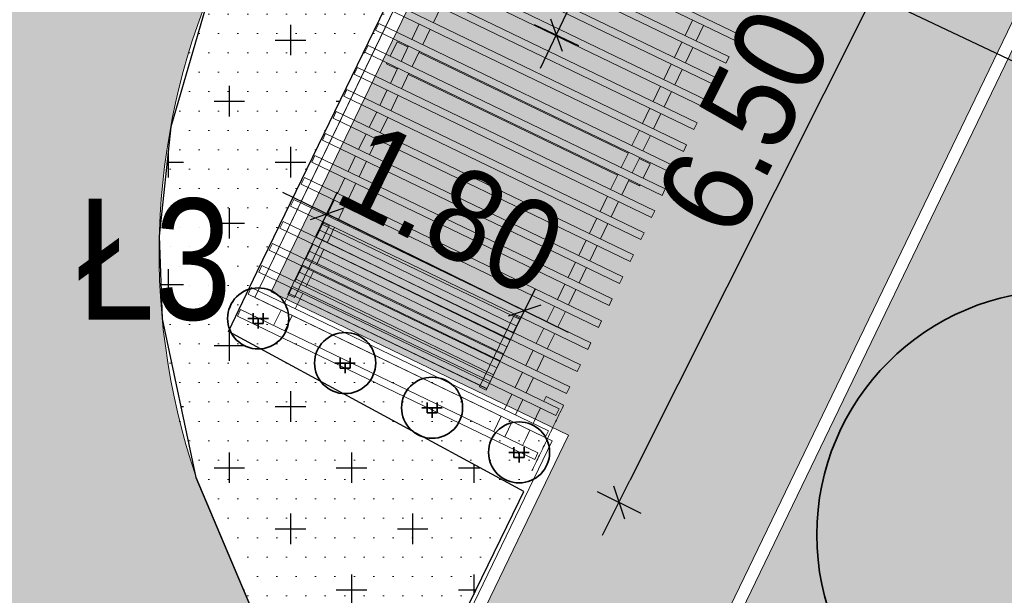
# Model space of a CAD drawing. Extents: x 6423319 to 6423678, y 5669680 to 5669855.
# Tile 20 of 29: x 6423373.26 to 6423381.31, y 5669748.79 to 5669753.5. Entities that reach past the tile are written whole.
import ezdxf

# ---------------------------------------------------------------- set-up
doc = ezdxf.new("R2010")
doc.units = 0
doc.header["$PDSIZE"] = 0.75
doc.layers.get('Defpoints').update_dxf_attribs({"linetype": 'CONTINUOUS'})
for name, color, linetype, lineweight in [('0 - PMProj. - Opisy + tabela', 7, 'CONTINUOUS', 0), ('3 H POWIERZCHNIE', 142, 'CONTINUOUS', 18), ('3 Lawka 2', 171, 'CONTINUOUS', 5), ('3 pergole', 250, 'ByLayer', 5), ('3 UKŁAD 1 1', 151, 'CONTINUOUS', 9), ('PMProj. - trawnik parkowy', 63, 'CONTINUOUS', 0), ('PR_Z_Drzewa liściaste', 75, 'CONTINUOUS', 20), ('PR_Z_Pnącza', 83, 'CONTINUOUS', 20)]:
    doc.layers.add(name, color=color, linetype=linetype, lineweight=lineweight)
for name, color, linetype, lineweight, true_color in [('0-pm - Z-Byliny', 7, 'CONTINUOUS', 20, 0x8200ff), ('PR_Z_Byliny', 7, 'CONTINUOUS', 20, 0x685b34), ('z rychla blok', 7, 'CONTINUOUS', 20, 0x688f34)]:
    doc.layers.add(name, color=color, linetype=linetype, lineweight=lineweight, true_color=true_color)
for name, color, linetype in [('3 łąki', 7, 'CONTINUOUS'), ('PMProj. - LEGENDA', 7, 'CONTINUOUS'), ('PMProj. - wymiary', 93, 'CONTINUOUS'), ('PV-12C1', 7, 'CONTINUOUS')]:
    doc.layers.add(name, color=color, linetype=linetype)
doc.styles.add('500', font='ROMANS.shx', dxfattribs={"height": 100})
doc.styles.add('Arial', font='arial.ttf')
doc.styles.add('BUIB', font='arial.ttf', dxfattribs={"width": 0.9, "height": 0.75})
doc.dimstyles.new('SKALA-500', dxfattribs={"dimscale": 10, "dimtxt": 2, "dimasz": 1.5, "dimexe": 1, "dimexo": 0.5, "dimgap": 0.5, "dimtad": 1, "dimdec": 0, "dimrnd": 1, "dimdsep": 46, "dimtxsty": '500', "dimblk1": 'WYMIAR', "dimblk2": 'WYMIAR', "dimsah": 1, "dimcen": 2, "dimse1": 1, "dimse2": 1, "dimclrd": 256, "dimclre": 256, "dimclrt": 5, "dimadec": 0, "dimazin": 0, "dimtfac": 0.5, "dimtdec": 1, "dimtix": 1, "dimtmove": 2, "dimatfit": 3, "dimldrblk": 'WYMIAR', "dimfxl": 1, "dimtolj": 1, "dimarcsym": 0})
pattern_1 = [(0, (0, 0), (0.079375, 0.15875), [0, -0.15875])]
pattern_2 = [(90, (4252822.110707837, 7451227.796183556), (-0.15875, 0.07937500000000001), [0, -0.15875])]

# ---------------------------------------------------------------- blocks, each defined once
blk = doc.blocks.new('A$12C7', base_point=(358.375857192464, 75.52487942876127))
at = {"layer": '3 pergole'}
for p, q in [((391.8661007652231, 78.22487942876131), (391.8061007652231, 78.22487942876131)), ((391.8061007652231, 78.22487942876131), (391.8061007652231, 75.52487942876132)), ((391.8661007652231, 75.52487942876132), (391.8661007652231, 78.22487942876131)), ((392.0661007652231, 78.22487942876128), (392.0061007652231, 78.22487942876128)), ((392.0061007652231, 78.22487942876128), (392.0061007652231, 75.64487942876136)), ((392.066100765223, 75.5248794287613), (392.066100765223, 78.22487942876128)), ((392.2661007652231, 78.22487942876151), (392.2061007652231, 78.22487942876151)), ((392.2061007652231, 78.22487942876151), (392.2061007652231, 75.64487942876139)), ((392.2661007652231, 75.52487942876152), (392.2661007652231, 78.22487942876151)), ((392.4661007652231, 78.22487942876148), (392.4061007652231, 78.22487942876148)), ((392.4061007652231, 78.22487942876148), (392.4061007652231, 75.64487942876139)), ((392.466100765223, 75.5248794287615), (392.466100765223, 78.22487942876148)), ((392.666100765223, 78.22487942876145), (392.606100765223, 78.22487942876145)), ((392.606100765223, 78.22487942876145), (392.606100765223, 75.64487942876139)), ((392.666100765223, 75.52487942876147), (392.666100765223, 78.22487942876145)), ((392.8661007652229, 78.22487942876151), (392.8061007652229, 78.22487942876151)), ((392.8061007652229, 78.22487942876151), (392.8061007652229, 75.52487942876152)), ((392.8661007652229, 75.52487942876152), (392.8661007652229, 78.22487942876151)), ((393.0661007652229, 78.22487942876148), (393.0061007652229, 78.22487942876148)), ((393.0061007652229, 78.22487942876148), (393.0061007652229, 75.5248794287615)), ((393.0661007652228, 75.5248794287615), (393.0661007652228, 78.22487942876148)), ((393.2661007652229, 78.22487942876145), (393.2061007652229, 78.22487942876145)), ((393.2061007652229, 78.22487942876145), (393.2061007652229, 75.52487942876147)), ((393.2661007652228, 75.52487942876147), (393.2661007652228, 78.22487942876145)), ((393.4661007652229, 78.22487942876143), (393.4061007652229, 78.22487942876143)), ((393.4061007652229, 78.22487942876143), (393.4061007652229, 75.52487942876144)), ((393.4661007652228, 75.52487942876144), (393.4661007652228, 78.22487942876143)), ((393.6661007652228, 78.2248794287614), (393.6061007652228, 78.2248794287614)), ((393.6061007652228, 78.2248794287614), (393.6061007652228, 75.52487942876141)), ((393.6661007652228, 75.52487942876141), (393.6661007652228, 78.2248794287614)), ((393.8661007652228, 78.22487942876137), (393.8061007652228, 78.22487942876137)), ((393.8061007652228, 78.22487942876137), (393.8061007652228, 75.52487942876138)), ((393.8661007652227, 75.52487942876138), (393.8661007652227, 78.22487942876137)), ((394.0661007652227, 78.22487942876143), (394.0061007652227, 78.22487942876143)), ((394.0061007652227, 78.22487942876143), (394.0061007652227, 75.52487942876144)), ((394.0661007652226, 75.52487942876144), (394.0661007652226, 78.22487942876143)), ((394.2661007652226, 78.2248794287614), (394.2061007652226, 78.2248794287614)), ((394.2061007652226, 78.2248794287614), (394.2061007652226, 75.52487942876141)), ((394.2661007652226, 75.52487942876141), (394.2661007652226, 78.2248794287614)), ((394.4661007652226, 78.22487942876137), (394.4061007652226, 78.22487942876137)), ((394.4061007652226, 78.22487942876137), (394.4061007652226, 75.52487942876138)), ((394.4661007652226, 75.52487942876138), (394.4661007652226, 78.22487942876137)), ((394.6061007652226, 78.22487942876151), (394.6061007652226, 75.52487942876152)), ((394.6661007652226, 75.52487942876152), (394.6661007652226, 78.22487942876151)), ((394.8061007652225, 78.22487942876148), (394.8061007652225, 75.5248794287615)), ((394.8661007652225, 75.5248794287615), (394.8661007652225, 78.22487942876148)), ((395.0061007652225, 78.22487942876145), (395.0061007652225, 75.52487942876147)), ((395.0661007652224, 75.52487942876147), (395.0661007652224, 78.22487942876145)), ((395.2061007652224, 78.22487942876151), (395.2061007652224, 75.52487942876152)), ((395.2661007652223, 75.52487942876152), (395.2661007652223, 78.22487942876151)), ((395.4061007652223, 78.22487942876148), (395.4061007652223, 75.5248794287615)), ((395.4661007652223, 75.5248794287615), (395.4661007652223, 78.22487942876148)), ((395.6061007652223, 78.22487942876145), (395.6061007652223, 75.52487942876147)), ((395.6661007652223, 75.52487942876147), (395.6661007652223, 78.22487942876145)), ((394.1961007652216, 78.02487942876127), (394.1961007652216, 77.92487942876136)), ((394.2061007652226, 78.02487942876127), (394.1961007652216, 78.02487942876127)), ((394.3961007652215, 78.02487942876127), (394.2661007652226, 78.02487942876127)), ((394.3961007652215, 77.92487942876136), (394.3961007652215, 78.02487942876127)), ((392.0061007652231, 77.92487942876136), (391.8661007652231, 77.92487942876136)), ((392.2061007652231, 77.92487942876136), (392.0661007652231, 77.92487942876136)), ((392.4061007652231, 77.92487942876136), (392.2661007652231, 77.92487942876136)), ((392.606100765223, 77.92487942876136), (392.4661007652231, 77.92487942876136)), ((392.8061007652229, 77.92487942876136), (392.666100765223, 77.92487942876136)), ((393.0061007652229, 77.92487942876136), (392.8661007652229, 77.92487942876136)), ((393.2061007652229, 77.92487942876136), (393.0661007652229, 77.92487942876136)), ((393.4061007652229, 77.92487942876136), (393.2661007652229, 77.92487942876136)), ((393.6061007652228, 77.92487942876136), (393.4661007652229, 77.92487942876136)), ((393.8061007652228, 77.92487942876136), (393.6661007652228, 77.92487942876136)), ((394.0061007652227, 77.92487942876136), (393.8661007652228, 77.92487942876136)), ((394.2061007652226, 77.92487942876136), (394.0661007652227, 77.92487942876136)), ((394.4061007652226, 77.92487942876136), (394.2661007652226, 77.92487942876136)), ((394.6061007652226, 77.92487942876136), (394.4661007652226, 77.92487942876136)), ((391.8661007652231, 77.82487942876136), (392.0061007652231, 77.82487942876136)), ((392.0661007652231, 77.82487942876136), (392.2061007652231, 77.82487942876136)), ((392.2661007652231, 77.82487942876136), (392.4061007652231, 77.82487942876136)), ((392.4661007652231, 77.82487942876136), (392.606100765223, 77.82487942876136)), ((392.666100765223, 77.82487942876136), (392.8061007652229, 77.82487942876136)), ((392.8661007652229, 77.82487942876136), (393.0061007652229, 77.82487942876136)), ((393.0661007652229, 77.82487942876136), (393.2061007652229, 77.82487942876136)), ((393.2661007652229, 77.82487942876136), (393.4061007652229, 77.82487942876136)), ((393.4661007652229, 77.82487942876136), (393.6061007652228, 77.82487942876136)), ((393.6661007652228, 77.82487942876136), (393.8061007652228, 77.82487942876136)), ((393.8661007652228, 77.82487942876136), (394.0061007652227, 77.82487942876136)), ((394.0661007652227, 77.82487942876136), (394.2061007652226, 77.82487942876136)), ((394.1961007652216, 77.82487942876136), (394.1961007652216, 75.92487942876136)), ((394.2661007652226, 77.82487942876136), (394.4061007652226, 77.82487942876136)), ((394.3961007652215, 75.92487942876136), (394.3961007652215, 77.82487942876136)), ((394.4661007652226, 77.82487942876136), (394.6061007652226, 77.82487942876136)), ((394.6661007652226, 77.82487942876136), (394.8061007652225, 77.82487942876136)), ((392.0061007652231, 75.92487942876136), (391.8661007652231, 75.92487942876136)), ((392.2061007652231, 75.92487942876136), (392.066100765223, 75.92487942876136)), ((392.4061007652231, 75.92487942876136), (392.2661007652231, 75.92487942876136)), ((392.606100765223, 75.92487942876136), (392.466100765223, 75.92487942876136)), ((392.8061007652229, 75.92487942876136), (392.666100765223, 75.92487942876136)), ((393.0061007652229, 75.92487942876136), (392.8661007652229, 75.92487942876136)), ((393.2061007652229, 75.92487942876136), (393.0661007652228, 75.92487942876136)), ((393.4061007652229, 75.92487942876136), (393.2661007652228, 75.92487942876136)), ((393.6061007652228, 75.92487942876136), (393.4661007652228, 75.92487942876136)), ((393.8061007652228, 75.92487942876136), (393.6661007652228, 75.92487942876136)), ((394.0061007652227, 75.92487942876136), (393.8661007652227, 75.92487942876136)), ((394.2061007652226, 75.92487942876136), (394.0661007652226, 75.92487942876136)), ((394.4061007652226, 75.92487942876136), (394.2661007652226, 75.92487942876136)), ((394.6061007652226, 75.92487942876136), (394.4661007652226, 75.92487942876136)), ((394.8061007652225, 75.92487942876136), (394.6661007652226, 75.92487942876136)), ((395.0061007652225, 75.92487942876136), (394.8661007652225, 75.92487942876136)), ((395.2061007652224, 75.92487942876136), (395.0661007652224, 75.92487942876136)), ((395.4061007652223, 75.92487942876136), (395.2661007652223, 75.92487942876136)), ((395.6061007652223, 75.92487942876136), (395.4661007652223, 75.92487942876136)), ((391.8661007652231, 75.82487942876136), (392.0061007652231, 75.82487942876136)), ((392.066100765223, 75.82487942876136), (392.2061007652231, 75.82487942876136)), ((392.2661007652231, 75.82487942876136), (392.4061007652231, 75.82487942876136)), ((392.466100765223, 75.82487942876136), (392.606100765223, 75.82487942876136)), ((392.666100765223, 75.82487942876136), (392.8061007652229, 75.82487942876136)), ((392.8661007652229, 75.82487942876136), (393.0061007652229, 75.82487942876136)), ((393.0661007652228, 75.82487942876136), (393.2061007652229, 75.82487942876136)), ((393.2661007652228, 75.82487942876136), (393.4061007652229, 75.82487942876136)), ((393.4661007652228, 75.82487942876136), (393.6061007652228, 75.82487942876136)), ((393.6661007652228, 75.82487942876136), (393.8061007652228, 75.82487942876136)), ((393.8661007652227, 75.82487942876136), (394.0061007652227, 75.82487942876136)), ((394.0661007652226, 75.82487942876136), (394.2061007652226, 75.82487942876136)), ((394.1961007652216, 75.82487942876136), (394.1961007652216, 75.72487942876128)), ((394.2661007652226, 75.82487942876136), (394.4061007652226, 75.82487942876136)), ((394.3961007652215, 75.72487942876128), (394.3961007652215, 75.82487942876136)), ((394.4661007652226, 75.82487942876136), (394.6061007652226, 75.82487942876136)), ((394.6661007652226, 75.82487942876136), (394.8061007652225, 75.82487942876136)), ((394.8661007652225, 75.82487942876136), (395.0061007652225, 75.82487942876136)), ((395.0661007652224, 75.82487942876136), (395.2061007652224, 75.82487942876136)), ((395.2661007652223, 75.82487942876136), (395.4061007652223, 75.82487942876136)), ((395.4661007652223, 75.82487942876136), (395.6061007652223, 75.82487942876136)), ((391.8061007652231, 75.6648794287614), (391.7910583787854, 75.6648794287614)), ((391.9273897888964, 75.6648794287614), (391.8661007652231, 75.6648794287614)), ((392.006100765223, 75.6648794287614), (391.9273897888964, 75.6648794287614)), ((392.006100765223, 75.64487942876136), (392.006100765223, 75.52487942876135)), ((392.0848117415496, 75.6648794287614), (392.066100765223, 75.6648794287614)), ((392.1581586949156, 75.6648794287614), (392.0848117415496, 75.6648794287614)), ((392.2061007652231, 75.6648794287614), (392.1581586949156, 75.6648794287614)), ((392.206100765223, 75.64487942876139), (392.206100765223, 75.52487942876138)), ((392.2694728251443, 75.6648794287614), (392.2661007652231, 75.6648794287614)), ((392.2998541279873, 75.6648794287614), (392.2694728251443, 75.6648794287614)), ((392.3102166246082, 75.6648794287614), (392.2998541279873, 75.6648794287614)), ((392.3102166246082, 75.50487942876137), (392.3102166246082, 75.6648794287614)), ((392.4061007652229, 75.64487942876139), (392.4061007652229, 75.52487942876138)), ((392.6061007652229, 75.64487942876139), (392.6061007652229, 75.52487942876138)), ((394.1961007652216, 75.72487942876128), (394.2061007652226, 75.72487942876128)), ((394.2661007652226, 75.72487942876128), (394.3961007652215, 75.72487942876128)), ((391.8061007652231, 75.52487942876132), (391.8661007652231, 75.52487942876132)), ((392.0061007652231, 75.5248794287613), (392.066100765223, 75.5248794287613)), ((392.206100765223, 75.52487942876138), (392.2661007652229, 75.52487942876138)), ((392.2998541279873, 75.50487942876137), (392.3102166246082, 75.50487942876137)), ((392.4061007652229, 75.52487942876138), (392.4661007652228, 75.52487942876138)), ((392.6061007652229, 75.52487942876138), (392.6661007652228, 75.52487942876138)), ((392.8061007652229, 75.52487942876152), (392.8661007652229, 75.52487942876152)), ((393.0061007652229, 75.5248794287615), (393.0661007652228, 75.5248794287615)), ((393.2061007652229, 75.52487942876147), (393.2661007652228, 75.52487942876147)), ((393.4061007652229, 75.52487942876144), (393.4661007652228, 75.52487942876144)), ((393.6061007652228, 75.52487942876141), (393.6661007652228, 75.52487942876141)), ((393.8061007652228, 75.52487942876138), (393.8661007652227, 75.52487942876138)), ((394.0061007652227, 75.52487942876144), (394.0661007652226, 75.52487942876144)), ((394.2061007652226, 75.52487942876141), (394.2661007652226, 75.52487942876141)), ((394.4061007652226, 75.52487942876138), (394.4661007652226, 75.52487942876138)), ((394.6061007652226, 75.52487942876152), (394.6661007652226, 75.52487942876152)), ((394.8061007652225, 75.5248794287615), (394.8661007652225, 75.5248794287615)), ((395.0061007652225, 75.52487942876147), (395.0661007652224, 75.52487942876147)), ((395.2061007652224, 75.52487942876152), (395.2661007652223, 75.52487942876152)), ((395.4061007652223, 75.5248794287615), (395.4661007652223, 75.5248794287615)), ((395.6061007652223, 75.52487942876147), (395.6661007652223, 75.52487942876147))]:
    blk.add_line(p, q, dxfattribs=at)
at = {"layer": '3 pergole', "start_tangent": (1, 0), "end_tangent": (1, 0)}
blk.add_spline([(391.7123474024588, 75.50487942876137), (391.7427287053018, 75.50487942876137), (391.7910583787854, 75.50487942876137), (391.8540428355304, 75.50487942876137), (391.9273897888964, 75.50487942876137), (392.006100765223, 75.50487942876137), (392.0848117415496, 75.50487942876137), (392.1581586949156, 75.50487942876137), (392.2211431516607, 75.50487942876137), (392.2998541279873, 75.50487942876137)], degree=3, dxfattribs=at)
blk = doc.blocks.new('WYMIAR')
at = {"layer": 'PMProj. - wymiary', "color": 7}
for p, q in [((0, -1), (0, 1)), ((1.5, 0), (-1, 0))]:
    blk.add_line(p, q, dxfattribs=at)
at = {"layer": 'PMProj. - wymiary', "color": 5}
blk.add_line((-0.5, -0.5), (0.5, 0.5), dxfattribs=at)
blk = doc.blocks.new('*D45')
at = {"layer": 'Defpoints', "color": 0, "transparency": 16777216}
for p in [(6423379.175451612, 5669754.749847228), (6423378.967307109, 5669754.311509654), (6423388.283948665, 5669750.424679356)]:
    blk.add_point(p, dxfattribs=at)
at = {"layer": 'PMProj. - wymiary', "color": 252, "lineweight": -2, "transparency": 16777216}
blk.add_line((6423387.895138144, 5669750.072131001), (6423379.147973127, 5669754.225720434), dxfattribs=at)
at = {"layer": 'PMProj. - wymiary', "color": 252, "lineweight": -2, "transparency": 16777216, "xscale": 0.2, "yscale": 0.2, "zscale": 0.2}
for p, rotation in [((6423378.967307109, 5669754.311509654), 154.5993045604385), ((6423388.075804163, 5669749.986341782), 334.5993045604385)]:
    blk.add_blockref('WYMIAR', p, dxfattribs=dict(at, rotation=rotation))
at = {"layer": 'PMProj. - wymiary', "color": 163, "lineweight": 5, "transparency": 16777216, "insert": (6423383.728706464, 5669752.585170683), "char_height": 0.75, "attachment_point": 5, "rotation": 334.59930456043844, "style": 'BUIB'}
blk.add_mtext('\\A1;10', dxfattribs=at)
blk = doc.blocks.new('l2 1')
at = {"layer": '3 Lawka 2', "lineweight": 9}
h = blk.add_hatch(dxfattribs=at)
h.set_pattern_fill('LINE', color=256, scale=0.02)
h.set_pattern_definition([(0, (895.8701074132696, 1148.153070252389), (0, 0.0635), [])])
h.paths.add_polyline_path([(-0.8965730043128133, -0.004913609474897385), (0.9034270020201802, -0.004558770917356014), (0.9034270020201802, -0.631839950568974), (-0.8965730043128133, -0.6321947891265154)])
for points in [[(-0.8965730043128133, 0.007110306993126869), (-0.8365730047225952, 0.007110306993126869), (-0.8365730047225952, -0.6442187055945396), (-0.8965730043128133, -0.6442187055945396)], [(0.9034270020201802, 0.007110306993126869), (0.8434270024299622, 0.007110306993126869), (0.8434270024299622, -0.6442187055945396), (0.9034270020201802, -0.6442187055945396)], [(-0.8965730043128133, -0.004913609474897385), (0.9034270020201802, -0.004558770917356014), (0.9034270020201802, -0.631839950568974), (-0.8965730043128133, -0.6321947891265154)], [(-0.8965730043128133, -0.004913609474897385), (0.9034270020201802, -0.004558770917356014), (0.9034270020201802, -0.631839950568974), (-0.8965730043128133, -0.6321947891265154)]]:
    blk.add_lwpolyline(points, close=True, dxfattribs=at)
blk = doc.blocks.new('ry')
at = {"layer": 'PR_Z_Byliny', "linetype": 'Continuous', "lineweight": 25, "transparency": 33554687}
h = blk.add_hatch(dxfattribs=at)
h.set_pattern_fill('[KR] BYLINY', color=256, style=0, pattern_type=2)
h.set_pattern_definition([(270, (6422961.972555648, 5670491.962878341), (0.4999999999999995, -0.5000000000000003), [0.25, -0.75]), (0, (6422961.847555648, 5670491.837878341), (0.5000000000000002, 0.4999999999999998), [0.25, -0.75])])
h.paths.add_polyline_path([(6423374.967491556, 5669750.952826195), (6423375.200515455, 5669751.443379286), (6423377.800938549, 5669756.802395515), (6423377.204719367, 5669756.516689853), (6423376.320471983, 5669755.870616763), (6423375.37599251, 5669754.79040731), (6423374.815157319, 5669753.734694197), (6423374.49346719, 5669752.628744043), (6423374.400271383, 5669751.732194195), (6423374.423474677, 5669751.055911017), (6423374.699530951, 5669749.757710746), (6423375.973271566, 5669746.746252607), (6423377.343815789, 5669749.563442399), (6423377.382586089, 5669749.643092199)])
at = {"layer": 'PR_Z_Byliny', "linetype": 'Continuous', "lineweight": 25, "transparency": 33554687, "flags": 128}
blk.add_lwpolyline([(6423374.967491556, 5669750.952826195), (6423375.200515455, 5669751.443379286), (6423377.800938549, 5669756.802395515), (6423377.204719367, 5669756.516689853), (6423376.320471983, 5669755.870616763), (6423375.37599251, 5669754.79040731), (6423374.815157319, 5669753.734694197), (6423374.49346719, 5669752.628744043), (6423374.400271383, 5669751.732194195), (6423374.423474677, 5669751.055911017), (6423374.699530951, 5669749.757710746), (6423375.973271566, 5669746.746252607), (6423377.343815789, 5669749.563442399), (6423377.382586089, 5669749.643092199)], close=True, dxfattribs=at)
at = {"layer": 'PR_Z_Drzewa liściaste', "lineweight": 35}
blk.add_circle((6423381.779572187, 5669749.288744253), 2, dxfattribs=at)
at = {"layer": 'PR_Z_Pnącza', "linetype": 'Continuous', "lineweight": 35}
for p, q in [((6423375.125640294, 5669751.060004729), (6423375.208973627, 5669751.060004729)), ((6423375.16730696, 5669751.101671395), (6423375.16730696, 5669751.018338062)), ((6423375.208973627, 5669751.060004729), (6423375.29230696, 5669751.060004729)), ((6423375.208973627, 5669751.060004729), (6423375.208973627, 5669750.976671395)), ((6423375.250640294, 5669751.101671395), (6423375.250640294, 5669751.018338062)), ((6423375.16730696, 5669751.018338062), (6423375.250640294, 5669751.018338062)), ((6423375.878921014, 5669750.736150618), (6423375.878921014, 5669750.652817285)), ((6423375.962254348, 5669750.736150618), (6423375.962254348, 5669750.652817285)), ((6423375.837254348, 5669750.694483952), (6423375.920587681, 5669750.694483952)), ((6423375.878921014, 5669750.652817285), (6423375.962254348, 5669750.652817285)), ((6423375.920587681, 5669750.694483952), (6423376.003921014, 5669750.694483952)), ((6423375.920587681, 5669750.694483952), (6423375.920587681, 5669750.611150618)), ((6423376.548868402, 5669750.328963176), (6423376.632201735, 5669750.328963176)), ((6423376.590535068, 5669750.370629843), (6423376.590535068, 5669750.287296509)), ((6423376.632201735, 5669750.328963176), (6423376.715535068, 5669750.328963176)), ((6423376.632201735, 5669750.328963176), (6423376.632201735, 5669750.245629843)), ((6423376.673868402, 5669750.370629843), (6423376.673868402, 5669750.287296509)), ((6423376.590535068, 5669750.287296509), (6423376.673868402, 5669750.287296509)), ((6423377.302149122, 5669750.005109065), (6423377.302149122, 5669749.921775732)), ((6423377.385482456, 5669750.005109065), (6423377.385482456, 5669749.921775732)), ((6423377.260482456, 5669749.963442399), (6423377.343815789, 5669749.963442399)), ((6423377.343815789, 5669749.963442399), (6423377.427149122, 5669749.963442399)), ((6423377.343815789, 5669749.963442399), (6423377.343815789, 5669749.880109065)), ((6423377.302149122, 5669749.921775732), (6423377.385482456, 5669749.921775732))]:
    blk.add_line(p, q, dxfattribs=at)
at = {"layer": 'PR_Z_Pnącza', "linetype": 'Continuous', "lineweight": 35, "transparency": 33554687, "flags": 128}
for points in [[(6423374.958973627, 5669751.060004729, -0.9999999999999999), (6423375.458973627, 5669751.060004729, -0.9999999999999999)], [(6423375.670587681, 5669750.694483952, -0.9999999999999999), (6423376.170587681, 5669750.694483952, -0.9999999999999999)]]:
    blk.add_lwpolyline(points, format="xyb", close=True, dxfattribs=at)
at = {"layer": 'PR_Z_Pnącza', "linetype": 'Continuous', "lineweight": 35, "transparency": 33554687}
for centre in [(6423376.632201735, 5669750.328963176), (6423377.343815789, 5669749.963442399)]:
    blk.add_circle(centre, 0.25, dxfattribs=at)
blk = doc.blocks.new('*D99')
at = {"layer": 'Defpoints', "color": 0, "transparency": 16777216}
for p in [(6423375.771136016, 5669751.915667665), (6423375.735294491, 5669751.842592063), (6423377.351409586, 5669751.049933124)]:
    blk.add_point(p, dxfattribs=at)
at = {"layer": 'PMProj. - wymiary', "color": 252, "lineweight": -2, "transparency": 16777216}
for p, q in [((6423375.591571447, 5669752.003739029), (6423375.412006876, 5669752.091810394)), ((6423377.387251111, 5669751.123008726), (6423375.771136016, 5669751.915667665)), ((6423377.566815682, 5669751.034937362), (6423377.746380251, 5669750.946865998))]:
    blk.add_line(p, q, dxfattribs=at)
at = {"layer": 'PMProj. - wymiary', "color": 252, "lineweight": -2, "transparency": 16777216, "xscale": 0.2, "yscale": 0.2, "zscale": 0.2}
for p, rotation in [((6423375.771136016, 5669751.915667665), 333.8733500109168), ((6423377.387251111, 5669751.123008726), 153.8733500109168)]:
    blk.add_blockref('WYMIAR', p, dxfattribs=dict(at, rotation=rotation))
at = {"layer": 'PMProj. - wymiary', "color": 163, "lineweight": 5, "transparency": 16777216, "insert": (6423376.791854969, 5669751.952923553), "char_height": 0.75, "attachment_point": 5, "rotation": 333.8733500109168, "style": 'BUIB'}
blk.add_mtext('\\A1;1.80', dxfattribs=at)
blk = doc.blocks.new('*D100')
at = {"layer": 'Defpoints', "color": 0, "transparency": 16777216}
for p in [(6423378.453686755, 5669756.288773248), (6423378.93907308, 5669756.054596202), (6423377.163140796, 5669753.613816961)]:
    blk.add_point(p, dxfattribs=at)
at = {"layer": 'PMProj. - wymiary', "color": 252, "lineweight": -2, "transparency": 16777216}
blk.add_line((6423377.735432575, 5669753.559771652), (6423378.852167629, 5669755.874464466), dxfattribs=at)
at = {"layer": 'PMProj. - wymiary', "color": 252, "lineweight": -2, "transparency": 16777216, "xscale": 0.2, "yscale": 0.2, "zscale": 0.2}
for p, rotation in [((6423378.93907308, 5669756.054596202), 64.24478357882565), ((6423377.648527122, 5669753.379639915), 244.2447835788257)]:
    blk.add_blockref('WYMIAR', p, dxfattribs=dict(at, rotation=rotation))
at = {"layer": 'PMProj. - wymiary', "color": 163, "lineweight": 5, "transparency": 16777216, "insert": (6423377.85861485, 5669754.927075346), "char_height": 0.75, "attachment_point": 5, "rotation": 64.24478357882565, "style": 'BUIB'}
blk.add_mtext('\\A1;3.00', dxfattribs=at)
blk = doc.blocks.new('*D109')
at = {"layer": 'Defpoints', "color": 0, "transparency": 16777216}
for p in [(6423380.111272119, 5669755.837696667), (6423377.20292106, 5669750.035007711), (6423378.160825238, 5669749.55489898)]:
    blk.add_point(p, dxfattribs=at)
at = {"layer": 'PMProj. - wymiary', "color": 252, "lineweight": -2, "transparency": 16777216}
blk.add_line((6423380.979560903, 5669755.178788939), (6423378.250440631, 5669749.733697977), dxfattribs=at)
at = {"layer": 'PMProj. - wymiary', "color": 252, "lineweight": -2, "transparency": 16777216, "xscale": 0.2, "yscale": 0.2, "zscale": 0.2}
for p, rotation in [((6423381.069176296, 5669755.357587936), 63.37962914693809), ((6423378.160825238, 5669749.55489898), 243.3796291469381)]:
    blk.add_blockref('WYMIAR', p, dxfattribs=dict(at, rotation=rotation))
at = {"layer": 'PMProj. - wymiary', "color": 163, "lineweight": 5, "transparency": 16777216, "insert": (6423379.183264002, 5669752.672633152), "char_height": 0.75, "attachment_point": 5, "rotation": 63.37962914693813, "style": 'BUIB'}
blk.add_mtext('\\A1;6.50', dxfattribs=at)

msp = doc.modelspace()

# ---------------------------------------------------------------- hatches: boundary and pattern name
at = {"layer": '0 - PMProj. - Opisy + tabela', "linetype": 'Continuous'}
h = msp.add_hatch(dxfattribs=at)
h.set_pattern_fill('ACAD_ISO07W100', scale=0.05)
h.set_pattern_definition([(0, (0, 0), (0, 0.25), [0.025, -0.15])])
h.paths.add_polyline_path([(6423395.113878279, 5669764.594040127), (6423393.819554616, 5669765.218493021, 0.09716143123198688), (6423383.338301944, 5669767.906779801), (6423375.316009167, 5669751.278714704), (6423377.747787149, 5669750.105491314), (6423370.521877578, 5669735.128115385), (6423366.721204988, 5669736.961768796), (6423359.439053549, 5669721.822063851), (6423363.221819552, 5669719.997049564), (6423355.063488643, 5669703.087013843), (6423356.977544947, 5669702.183872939, -0.5906997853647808), (6423366.907276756, 5669706.129307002), (6423367.765011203, 5669707.907160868), (6423361.960039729, 5669710.707798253, -0.4142135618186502), (6423361.447295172, 5669712.17650279), (6423383.306472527, 5669757.484725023), (6423381.775353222, 5669758.223421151, -0.4142135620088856), (6423381.309221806, 5669759.558607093), (6423383.763076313, 5669764.644790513, -0.332571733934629), (6423385.995197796, 5669765.804455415, -0.07259310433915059), (6423393.234679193, 5669763.502131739), (6423394.331729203, 5669762.972854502)])
at = {"layer": '3 H POWIERZCHNIE', "lineweight": 35, "true_color": 0xecf3de}
h = msp.add_hatch(dxfattribs=at)
h.set_pattern_fill('GRAVEL-002', color=254, scale=2.5, pattern_type=2)
h.set_pattern_definition([(0, (0.125, 0), (2.5, 2.5), [0.75, -0.875, 0.125, -0.75]), (0, (1.125, 0.5), (2.5, 2.5), [0.125, -0.625, 0.5, -1.25]), (0, (1.5, 0.625), (2.5, 2.5), [0.125, -2.375]), (0, (0.375, 0.75), (2.5, 2.5), [0.5, -2]), (0, (0.125, 1), (2.5, 2.5), [0.25, -2.25]), (0, (1.875, 1.25), (2.5, 2.5), [0.25, -0.125, 0.125, -2]), (0, (0.875, 1.375), (2.5, 2.5), [0.375, -2.125]), (0, (0.25, 1.625), (2.5, 2.5), [0.25, -2.25]), (0, (1.25, 1.875), (2.5, 2.5), [0.125, -0.75, 0.375, -1.25]), (0, (0.75, 2), (2.5, 2.5), [0.25, -2.25]), (0, (1.625, 2.125), (2.5, 2.5), [0.25, -2.25]), (0, (1.125, 2.25), (2.5, 2.5), [0.25, -2.25]), (0, (2.125, 2.375), (2.5, 2.5), [0.25, -2.25]), (90, (0, 0), (-2.5, 2.5), [0.5, -0.125, 0.25, -1, 0.5, -0.125]), (90, (0.125, 1.625), (-2.5, 2.5), [0.125, -2.375]), (90, (0.5, 0.875), (-2.5, 2.5), [0.25, -0.5, 0.125, -1.625]), (90, (0.625, 1.25), (-2.5, 2.5), [0.25, -0.5, 0.375, -1.375]), (90, (1, 0.625), (-2.5, 2.5), [0.125, -1.25, 0.25, -0.125, 0.25, -0.5]), (90, (1.125, 0.375), (-2.5, 2.5), [0.125, -2.375]), (90, (1.375, 1.125), (-2.5, 2.5), [0.125, -0.125, 0.375, -1.875]), (90, (1.5, 0.75), (-2.5, 2.5), [0.25, -1, 0.125, -0.125, 0.125, -0.875]), (90, (1.75, 0.125), (-2.5, 2.5), [0.375, -2.125]), (90, (2, 2), (-2.5, 2.5), [0.125, -0.125, 0.125, -2.125]), (90, (2.125, 1.375), (-2.5, 2.5), [0.375, -2.125]), (90, (2.4375, 1.1875), (-2.5, 2.5), [0.125, -2.375]), (45, (0.875, 0), (0, 2.500000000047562), [0.176775, -3.358758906]), (45, (0.625, 2.375), (0, 2.500000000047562), [0.176775, -0.530325, 0.530325, -2.298108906]), (45, (0.875, 2), (0, 2.500000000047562), [0.35355, -0.8838835, 0.176775, -2.121325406]), (45, (1.375, 1.875), (0, 2.500000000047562), [0.35355, -1.2374375, 0.176775, -1.767771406]), (45, (0.375, 0.75), (0, 2.500000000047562), [0.176775, -3.358758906]), (45, (1, 0.75), (0, 2.500000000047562), [0.53033, -3.005203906]), (45, (1.5, 1), (0, 2.500000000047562), [0.176775, -1.06066, 0.176775, -2.121323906]), (45, (1.875, 1.25), (0, 2.500000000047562), [0.35355, -3.181983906]), (45, (2.375, 1.25), (0, 2.500000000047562), [0.35355, -3.181983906]), (45, (2.375, 0.5), (0, 2.500000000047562), [0.176775, -3.358758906]), (45, (2.125, 1.75), (0, 2.500000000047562), [0.176775, -3.358758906]), (45, (1.875, 2.125), (0, 2.500000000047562), [0.176775, -3.358758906]), (45, (2.375, 2.375), (0, 2.500000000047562), [0.176775, -3.358758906]), (45, (0, 2.375), (0, 2.500000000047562), [0.176775, -3.358758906]), (45, (1.25, 1.375), (0, 2.500000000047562), [0.176775, -3.358758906]), (45, (1.5, 2.375), (0, 2.500000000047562), [0.176775, -1.2374375, 0.176775, -1.944546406]), (45, (0.375, 1), (0, 2.500000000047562), [0.35355, -3.181983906]), (45, (0.375, 1.625), (0, 2.500000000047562), [0.530325, -3.005208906]), (135, (0.125, 1), (-2.500000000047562, 2.775557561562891e-16), [0.265175, -3.270358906]), (135, (1.5, 0.875), (-2.500000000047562, 2.775557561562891e-16), [0.176775, -3.358758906]), (135, (2.25, 1.25), (-2.500000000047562, 2.775557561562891e-16), [0.176775, -3.358758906]), (135, (1.375, 1.75), (-2.500000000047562, 2.775557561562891e-16), [0.176775, -3.358758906]), (135, (1.5, 2.125), (-2.500000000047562, 2.775557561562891e-16), [0.176775, -3.358758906]), (135, (1.125, 2.25), (-2.500000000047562, 2.775557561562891e-16), [0.176775, -3.358758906]), (135, (1.625, 2.125), (-2.500000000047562, 2.775557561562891e-16), [0.176775, -3.358758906]), (135, (0.125, 0.625), (-2.500000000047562, 2.775557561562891e-16), [0.176775, -3.358758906]), (135, (0.625, 1.5), (-2.500000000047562, 2.775557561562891e-16), [0.176775, -3.358758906]), (135, (0.625, 0.75), (-2.500000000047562, 2.775557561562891e-16), [0.35355, -3.181983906]), (135, (1.125, 0.5), (-2.500000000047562, 2.775557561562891e-16), [0.35355, -3.181983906]), (135, (2.125, 1.875), (-2.500000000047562, 2.775557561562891e-16), [0.35355, -3.181983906]), (135, (1.375, 1.25), (-2.500000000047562, 2.775557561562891e-16), [0.176775, -3.358758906]), (135, (1.75, 0.5), (-2.500000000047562, 2.775557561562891e-16), [0.35355, -2.12132, 0.176775, -0.883888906]), (135, (0.25, 1.625), (-2.499998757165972, 1.242881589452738e-06), [0.35355, -0.70710675, 0.35355, -2.121327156]), (135, (0, 0.25), (-2.500000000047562, 2.775557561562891e-16), [0.3535, -0.8840000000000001, 0.3535, -0.8840000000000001, 0.17675, -0.8837839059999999]), (26.56505118, (0.875, 0.75), (2.500000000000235, 1.274969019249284e-10), [0.5589999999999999, -0.2795, 0.2795, -4.4721699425]), (26.56505118, (1.25, 2.25), (2.500000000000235, 1.274969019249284e-10), [0.5589999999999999, -5.0311699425]), (26.56505118, (1.25, 0.5), (2.500000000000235, 1.274969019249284e-10), [0.2795, -5.310669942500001]), (26.56505118, (0.125, 0.625), (2.500000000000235, 1.274969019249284e-10), [0.2795, -5.310669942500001]), (26.56505118, (0.625, 1.25), (2.500000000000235, 1.274969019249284e-10), [0.2795, -5.310669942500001]), (26.56505118, (0.125, 1.5), (2.500000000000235, 1.274969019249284e-10), [0.2795, -5.310669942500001]), (63.43494882, (0.5, 1.75), (1.274966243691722e-10, 2.500000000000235), [0.2795, -5.310669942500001]), (63.43494882, (1.375, 1.75), (1.274966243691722e-10, 2.500000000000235), [0.2795, -5.310669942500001]), (63.43494882, (1.625, 0), (1.274966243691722e-10, 2.500000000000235), [0.2795, -5.310669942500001]), (63.43494882, (0, 1.375), (1.274966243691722e-10, 2.500000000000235), [0.2795, -5.310669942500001]), (63.43494882, (1, 0.125), (1.274966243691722e-10, 2.500000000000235), [0.2795, -1.9565, 0.2795, -3.0746699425]), (116.56505118, (0.625, 2.25), (-1.274969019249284e-10, 2.500000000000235), [0.2795, -5.310669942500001]), (116.56505118, (2.125, 1.75), (-1.274969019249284e-10, 2.500000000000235), [0.2795, -5.310669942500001]), (116.56505118, (1, 2.25), (-1.274969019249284e-10, 2.500000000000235), [0.2795, -5.310669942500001]), (116.56505118, (0, 0.875), (-1.274969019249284e-10, 2.500000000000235), [0.2795, -5.310669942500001]), (153.43494882, (1.875, 0.5), (-2.500000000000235, 1.274973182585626e-10), [0.2795, -5.310669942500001]), (153.43494882, (2.375, 1.125), (-2.500000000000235, 1.274973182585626e-10), [0.2795, -5.310669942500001]), (153.43494882, (0.875, 1.375), (-2.500000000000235, 1.274973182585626e-10), [0.2795, -5.310669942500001]), (153.43494882, (1.25, 1.875), (-2.500000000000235, 1.274973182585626e-10), [0.2795, -5.310669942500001]), (153.43494882, (2.125, 2.375), (-2.500000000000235, 1.274973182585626e-10), [0.2795, -5.310669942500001]), (153.43494882, (0.375, 0), (-2.500000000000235, 1.274973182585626e-10), [0.41925, -5.170919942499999])])
h.paths.add_polyline_path([(6423352.928220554, 5669728.353045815, 0.3525720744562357), (6423357.737770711, 5669710.75741103, -0.3634037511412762), (6423358.052482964, 5669709.512533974), (6423358.426896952, 5669710.288593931), (6423359.842040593, 5669713.221807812, -0.4942119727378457), (6423358.285958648, 5669712.901073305, -0.3223922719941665), (6423354.644209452, 5669728.294266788, -0.1080573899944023), (6423360.69630448, 5669736.499479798), (6423369.54558548, 5669743.563823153, 0.2732183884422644), (6423372.301313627, 5669751.683717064), (6423370.396262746, 5669759.751341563, -0.354080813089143), (6423372.389087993, 5669764.211885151, -0.08972873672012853), (6423380.689780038, 5669766.02198882, -0.5646342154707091), (6423381.626158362, 5669764.588099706), (6423383.276527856, 5669768.008873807, 0.1276878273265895), (6423371.343875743, 5669765.366556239, 0.0929955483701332), (6423369.863522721, 5669764.017592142), (6423368.924155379, 5669762.039351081, 0.1238162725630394), (6423368.940241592, 5669759.39039808), (6423370.842214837, 5669751.335806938, -0.269452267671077), (6423368.58506842, 5669744.716308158), (6423358.135616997, 5669736.269607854, 0.0693623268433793), (6423354.888450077, 5669732.481150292)])
at = {"layer": '3 H POWIERZCHNIE', "true_color": 0xedee99}
h = msp.add_hatch(dxfattribs=at)
h.set_pattern_fill('DOTS', color=61, scale=0.1, style=0)
h.set_pattern_definition(pattern_1)
h.paths.add_polyline_path([(6423370.583263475, 5669707.76324775, 2.720356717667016e-10), (6423370.583263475, 5669707.763247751), (6423375.734921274, 5669718.305986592), (6423380.759768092, 5669728.591156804), (6423396.33566672, 5669760.551366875), (6423396.426283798, 5669760.737830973, 0.4150492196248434), (6423395.961395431, 5669762.075584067), (6423395.051206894, 5669762.514709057), (6423368.345898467, 5669707.737938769), (6423369.250265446, 5669707.301622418, 0.4127471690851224)])
h = msp.add_hatch(dxfattribs=at)
h.set_pattern_fill('DOTS', color=61, scale=0.1, style=0)
h.set_pattern_definition(pattern_1)
h.paths.add_polyline_path([(6423377.614269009, 5669750.058877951), (6423375.182490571, 5669751.232101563), (6423377.903017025, 5669756.871024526, 0.392922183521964), (6423374.700944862, 5669749.760618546), (6423375.994676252, 5669746.701896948)])
at = {"layer": '3 łąki', "lineweight": 5, "true_color": 0xcfcfcf}
h = msp.add_hatch(dxfattribs=at)
h.set_pattern_fill('LINE', color=254, scale=0.1, angle=45, style=0)
h.set_pattern_definition([(45, (0, 0), (-0.2245064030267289, 0.2245064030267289), [])])
h.paths.add_polyline_path([(6423377.708, 5669703.605), (6423393.634802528, 5669736.456740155), (6423408.366526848, 5669766.713094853), (6423403.025876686, 5669769.296258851), (6423378.067726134, 5669718.128190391), (6423368.816, 5669699.372, -0.09694539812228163), (6423367.452666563, 5669697.292666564, -0.2222692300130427), (6423362.487, 5669695.428, -0.08255618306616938), (6423360.326579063, 5669696.086902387), (6423359.211076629, 5669696.547968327), (6423359.21107586, 5669696.547966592), (6423356.636683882, 5669697.69749108), (6423346.857907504, 5669702.33189745), (6423338.489098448, 5669706.295386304), (6423334.481200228, 5669708.193435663), (6423331.906087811, 5669702.740699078), (6423346.982884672, 5669695.618638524), (6423356.506027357, 5669691.0680198), (6423357.909211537, 5669690.262641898, -0.06428486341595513), (6423360.040999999, 5669688.2935, -0.2260374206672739), (6423361.09, 5669684.22, 0.009213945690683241), (6423360.918874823, 5669683.247231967, -0.07774270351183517), (6423360.691, 5669682.537999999), (6423359.507822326, 5669680.185807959), (6423367.52683932, 5669683.025426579), (6423370.119, 5669688.229, -0.1834399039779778), (6423372.76, 5669690.572999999, -0.1565602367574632), (6423377.262, 5669690.525), (6423377.797, 5669690.323), (6423380.414, 5669695.860999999), (6423379.015, 5669696.758, -0.07447898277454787), (6423377.727366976, 5669698.84947464, -0.07285368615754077), (6423377.184999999, 5669700.887999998, -0.1357412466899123)])
at = {"layer": 'PMProj. - trawnik parkowy'}
h = msp.add_hatch(dxfattribs=at)
h.set_pattern_fill('DOTS', color=256, scale=0.1, angle=90)
h.set_pattern_definition(pattern_2)
edge = h.paths.add_edge_path()
edge.add_line((6423369.54558548, 5669743.563823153), (6423368.349728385, 5669742.609175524))
edge.add_arc((6423367.359279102, 5669741.645531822), 1.381882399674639, -6.333124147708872, 44.21408531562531, ccw=False)
edge.add_arc((6423367.985737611, 5669741.480892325), 0.7470904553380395, -21.124497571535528, 0.9361070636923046, ccw=False)
edge.add_line((6423368.682623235, 5669741.211644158), (6423366.692498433, 5669737.086648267))
edge.add_line((6423366.692498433, 5669737.086648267), (6423370.475264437, 5669735.261633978))
edge.add_line((6423370.475264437, 5669735.261633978), (6423375.994676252, 5669746.701896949))
edge.add_line((6423375.994676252, 5669746.701896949), (6423374.700944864, 5669749.760618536))
edge.add_arc((6423380.127576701, 5669751.593017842), 5.727653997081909, 112.8543156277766, 198.6581738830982, ccw=False)
edge.add_line((6423377.903017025, 5669756.871024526), (6423381.626158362, 5669764.588099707))
edge.add_arc((6423380.725499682, 5669765.02262697), 1.000000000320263, 334.2447832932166, 452.0470203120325)
edge.add_arc((6423381.542095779, 5669742.175955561), 23.86126032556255, 92.0470203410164, 99.86731286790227)
edge.add_arc((6423374.896298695, 5669766.410865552), 2.658010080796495, 289.48279739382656, 344.1350305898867, ccw=False)
edge.add_line((6423375.78280838, 5669763.905048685), (6423374.830602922, 5669763.63502882))
edge.add_arc((6423375.931704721, 5669759.752073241), 4.036058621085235, 105.831910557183, 185.5448273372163)
edge.add_arc((6423705.395701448, 5669791.73602505), 335.0488957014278, 185.5448273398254, 186.2200638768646)
edge.add_arc((6423370.087987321, 5669755.191142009), 2.24443602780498, -39.80036157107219, 6.220063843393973, ccw=False)
edge.add_line((6423371.812341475, 5669753.754445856), (6423372.301313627, 5669751.683717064))
edge.add_arc((6423364.048218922, 5669749.957084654), 8.43177512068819, -49.308788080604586, 11.816436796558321, ccw=False)
at = {"layer": 'PMProj. - trawnik parkowy', "transparency": 33554687}
h = msp.add_hatch(dxfattribs=at)
h.set_pattern_fill('DOTS', color=256, scale=0.1, angle=90)
h.set_pattern_definition(pattern_2)
edge = h.paths.add_edge_path()
edge.add_line((6423375.476074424, 5669740.909203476), (6423371.407527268, 5669732.591262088))
edge.add_line((6423371.407527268, 5669732.591262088), (6423375.010161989, 5669730.853153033))
edge.add_line((6423375.010161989, 5669730.853153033), (6423368.492253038, 5669717.343272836))
edge.add_line((6423368.492253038, 5669717.343272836), (6423364.889618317, 5669719.081381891))
edge.add_line((6423364.889618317, 5669719.081381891), (6423361.53736104, 5669712.133050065))
edge.add_arc((6423362.43801972, 5669711.698522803), 0.9999999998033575, 154.2447833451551, 244.2447832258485)
edge.add_line((6423362.003492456, 5669710.797864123), (6423367.808463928, 5669707.997226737))
edge.add_line((6423367.808463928, 5669707.997226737), (6423394.288276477, 5669762.882788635))
edge.add_line((6423394.288276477, 5669762.882788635), (6423393.033739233, 5669763.488046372))
edge.add_arc((6423381.727856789, 5669739.852966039), 26.20000000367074, 64.43579642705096, 80.66211502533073)
edge.add_arc((6423385.654459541, 5669763.732283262), 2.000000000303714, 80.66211502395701, 154.2447832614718)
edge.add_line((6423383.853142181, 5669764.601337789), (6423381.399287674, 5669759.515154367))
edge.add_arc((6423382.209880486, 5669759.124079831), 0.9000000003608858, 154.2447833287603, 244.2447832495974)
edge.add_line((6423381.818805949, 5669758.313487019), (6423383.43999112, 5669757.531338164))
edge.add_line((6423383.43999112, 5669757.531338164), (6423377.03202306, 5669744.249336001))
edge.add_arc((6423433.323105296, 5669715.994539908), 62.98427932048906, 153.3460539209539, 156.6984992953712)

# ---------------------------------------------------------------- linework, layer by layer
at = {"layer": '0-pm - Z-Byliny', "color": 7, "linetype": 'Continuous', "transparency": 33554687}
msp.add_line((6423376.100604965, 5669751.77432406), (6423376.101604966, 5669751.775324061), dxfattribs=at)
at = {"layer": '3 UKŁAD 1 1'}
msp.add_line((6423375.182490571, 5669751.232101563), (6423383.276527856, 5669768.008873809), dxfattribs=at)
at = {"layer": '3 UKŁAD 1 1', "lineweight": 5}
for points in [[(6423398.174668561, 5669764.335508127), (6423398.174668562, 5669764.335508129, -0.4133783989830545), (6423396.840725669, 5669763.871943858), (6423393.89984767, 5669765.290785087, 0.09741494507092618), (6423383.358761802, 5669768.005766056, 0.0008459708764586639), (6423383.276527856, 5669768.008873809), (6423375.182490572, 5669751.232101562), (6423377.614268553, 5669750.05887817), (6423370.475264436, 5669735.26163398), (6423366.692498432, 5669737.086648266), (6423365.823443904, 5669735.285330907), (6423359.348987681, 5669721.865516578)], [(6423393.191076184, 5669763.412138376, 0.07259469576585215), (6423385.978972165, 5669765.705780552, 0.3325717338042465), (6423383.853142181, 5669764.601337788), (6423381.399287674, 5669759.515154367, 0.41421356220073), (6423381.818805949, 5669758.313487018), (6423383.439991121, 5669757.531338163), (6423361.537361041, 5669712.133050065, 0.4142135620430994), (6423362.003492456, 5669710.79786412), (6423369.250265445, 5669707.301622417, 0.4127471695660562), (6423370.583263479, 5669707.76324775, 0.291913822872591)]]:
    msp.add_lwpolyline(points, format="xyb", dxfattribs=at)
for points in [[(6423395.113878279, 5669764.594040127), (6423393.819554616, 5669765.218493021, 0.09716143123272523), (6423383.338301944, 5669767.906779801), (6423375.316009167, 5669751.278714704), (6423377.747787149, 5669750.105491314), (6423370.521877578, 5669735.128115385), (6423366.721204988, 5669736.961768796), (6423359.439053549, 5669721.822063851), (6423363.221819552, 5669719.997049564), (6423358.516962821, 5669710.245141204), (6423355.063488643, 5669703.087013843), (6423356.977544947, 5669702.183872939, -0.5906997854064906), (6423366.907276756, 5669706.129307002), (6423367.765011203, 5669707.907160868), (6423361.960039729, 5669710.707798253, -0.4142135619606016), (6423361.447295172, 5669712.17650279), (6423383.306472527, 5669757.484725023), (6423381.775353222, 5669758.223421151, -0.414213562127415), (6423381.309221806, 5669759.558607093), (6423383.763076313, 5669764.644790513, -0.3325717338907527), (6423385.995197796, 5669765.804455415, -0.07259310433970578), (6423393.234679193, 5669763.502131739), (6423394.331729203, 5669762.972854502)], [(6423395.113878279, 5669764.594040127), (6423393.819554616, 5669765.218493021, 0.09716143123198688), (6423383.338301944, 5669767.906779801), (6423375.316009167, 5669751.278714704), (6423377.747787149, 5669750.105491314), (6423370.521877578, 5669735.128115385), (6423366.721204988, 5669736.961768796), (6423359.439053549, 5669721.822063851), (6423363.221819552, 5669719.997049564), (6423355.063488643, 5669703.087013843), (6423356.977544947, 5669702.183872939, -0.5906997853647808), (6423366.907276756, 5669706.129307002), (6423367.765011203, 5669707.907160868), (6423361.960039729, 5669710.707798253, -0.4142135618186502), (6423361.447295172, 5669712.17650279), (6423383.306472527, 5669757.484725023), (6423381.775353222, 5669758.223421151, -0.4142135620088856), (6423381.309221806, 5669759.558607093), (6423383.763076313, 5669764.644790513, -0.332571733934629), (6423385.995197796, 5669765.804455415, -0.07259310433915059), (6423393.234679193, 5669763.502131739), (6423394.331729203, 5669762.972854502)]]:
    msp.add_lwpolyline(points, format="xyb", close=True, dxfattribs=at)
for points in [[(6423375.182490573, 5669751.232101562), (6423377.614269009, 5669750.058877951)], [(6423370.475264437, 5669735.261633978), (6423377.614268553, 5669750.058878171)], [(6423374.700944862, 5669749.760618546), (6423375.994676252, 5669746.701896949)]]:
    msp.add_lwpolyline(points, dxfattribs=at)
at = {"layer": '3 UKŁAD 1 1'}
msp.add_arc((6423380.127576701, 5669751.593017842), 5.727653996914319, 112.8543156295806, 198.6581738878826, dxfattribs=at)

# ---------------------------------------------------------------- block references
at = {"layer": '3 Lawka 2', "rotation": 334.2447830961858}
msp.add_blockref('l2 1', (6423376.539711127, 5669751.446602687), dxfattribs=at)
at = {"layer": 'PV-12C1', "rotation": 64.24478326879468}
msp.add_blockref('A$12C7', (6423362.944969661, 5669719.796277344), dxfattribs=at)
at = {"layer": 'z rychla blok'}
msp.add_blockref('ry', (0, 0), dxfattribs=at)

# ---------------------------------------------------------------- texts
at = {"layer": 'PMProj. - LEGENDA', "color": 7, "linetype": 'Continuous', "insert": (6423374.360559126, 5669751.537960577), "char_height": 0.99, "width": 2.584225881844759, "attachment_point": 5, "rotation": 8.078494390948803e-09, "style": 'Arial'}
msp.add_mtext('{\\fArial Narrow|b0|i0|c238|p34;Ł3}', dxfattribs=at)

# ---------------------------------------------------------------- dimensions: what is measured, and where the dimension line sits
at = {"layer": 'PMProj. - wymiary', "lineweight": 5}
for p1, p2, distance, text, override, picture, middle in [((6423377.163140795, 5669753.613816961), (6423378.453686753, 5669756.288773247), -0.5389237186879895, '3.00', {"dimasz": 0.02, "dimgap": 0.01, "dimdec": 2, "dimrnd": 0.01, "dimzin": 1, "dimtxsty": 'BUIB', "dimcen": 0, "dimclrd": 252, "dimclrt": 163, "dimadec": 2, "dimtdec": 2}, '*D100', (6423377.85861485, 5669754.927075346)), ((6423380.111272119, 5669755.837696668), (6423377.20292106, 5669750.035007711), 1.0714871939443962, '6.50', {"dimasz": 0.02, "dimgap": 0.01, "dimdec": 2, "dimrnd": 0.01, "dimzin": 1, "dimtxsty": 'BUIB', "dimcen": 0, "dimclrd": 252, "dimclrt": 163, "dimadec": 2, "dimtdec": 2}, '*D109', (6423379.183264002, 5669752.672633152)), ((6423388.283948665, 5669750.424679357), (6423379.175451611, 5669754.749847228), 0.4852462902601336, '10', {"dimtxt": 2, "dimasz": 0.02, "dimgap": 0.01, "dimdec": 2, "dimrnd": 0.01, "dimzin": 1, "dimtxsty": 'BUIB', "dimcen": 0, "dimclrd": 252, "dimclrt": 163, "dimadec": 2, "dimtdec": 2}, '*D45', (6423383.728706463, 5669752.585170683))]:
    dim = msp.add_aligned_dim(p1=p1, p2=p2, distance=distance, text=text, dimstyle='SKALA-500', override=override, dxfattribs=at)
    dim.commit()
    dim.dimension.update_dxf_attribs({"geometry": picture, "text_midpoint": middle})
dim = msp.add_aligned_dim(p1=(6423377.351409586, 5669751.049933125), p2=(6423375.735294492, 5669751.842592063), distance=-0.08139200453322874, dimstyle='SKALA-500', override={"dimasz": 0.02, "dimgap": 0.01, "dimdec": 2, "dimrnd": 0.01, "dimzin": 1, "dimtxsty": 'BUIB', "dimcen": 0, "dimclrd": 252, "dimclrt": 163, "dimadec": 2, "dimtdec": 2}, dxfattribs=at)
dim.commit()
dim.dimension.update_dxf_attribs({"geometry": '*D99', "text_midpoint": (6423376.791854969, 5669751.952923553)})

doc.saveas('drawing.dxf')
